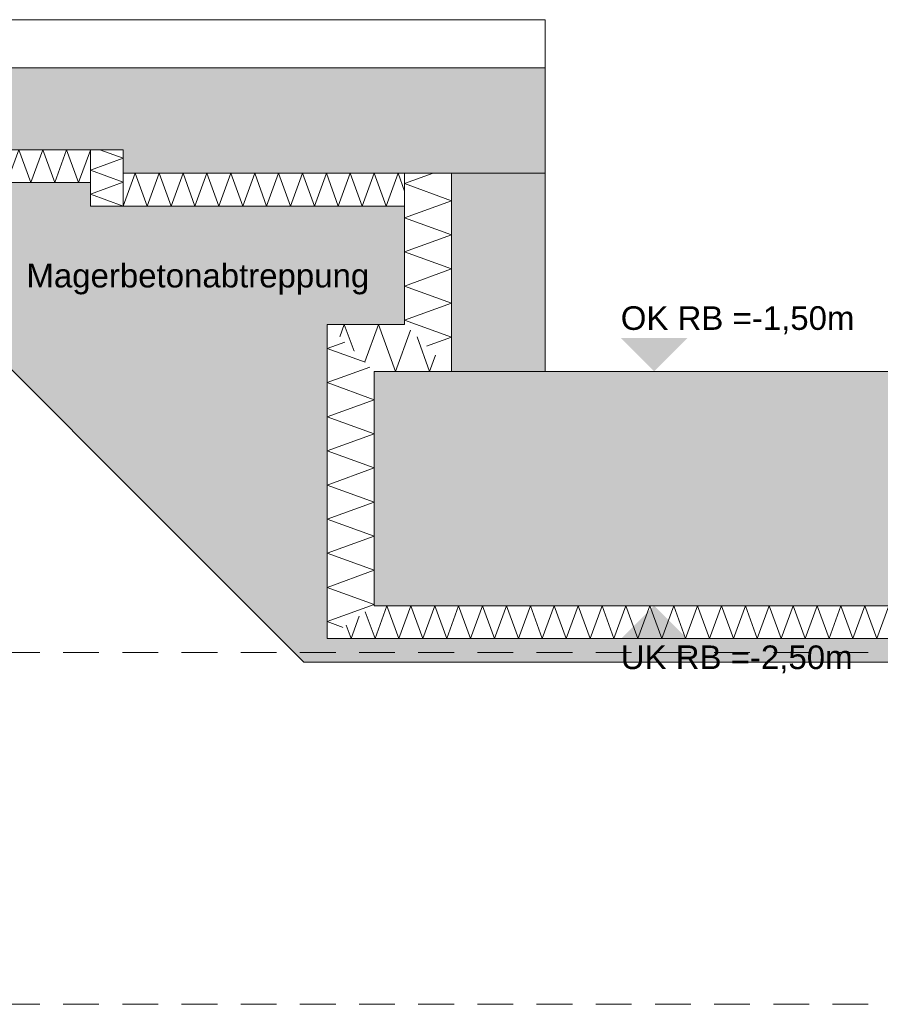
# Model space of a CAD drawing. Header units: metres. Extents: x -273 to 6, y -183 to 13.
# Tile 6 of 141: x -166.21 to -162.54, y -54.78 to -50.58. Entities that reach past the tile are written whole.
import ezdxf

# ---------------------------------------------------------------- set-up
doc = ezdxf.new("R2010")
doc.units = ezdxf.units.M
doc.header["$LTSCALE"] = 0.05
doc.linetypes.add('ISO-02 Strichlinie', pattern=[3.81, 3.048, -0.762])
for name, color, linetype, lineweight, true_color in [('00 -Bauelemente -Dämmung innen', 7, 'Continuous', 9, 0xff7fe6), ('30 -35 Decken- 0 Decken', 7, 'Continuous', 35, 0x00ee00), ('70 -72 Beschriftung- 1 Beschriftung allgemein', 7, 'Continuous', 9, 0xff6633)]:
    doc.layers.add(name, color=color, linetype=linetype, lineweight=lineweight, true_color=true_color)
doc.layers.add('Keine', color=7, linetype='Continuous', lineweight=9)
doc.styles.add('Arial', font='arial.ttf')

# ---------------------------------------------------------------- blocks, each defined once
blk = doc.blocks.new('Gruppe-3236')
at = {"color": 255, "linetype": 'Continuous', "lineweight": 5}
blk.add_wipeout([(-164.296, 35.0712), (-164.296, 35.9162), (-164.496, 35.9162), (-164.496, 35.2712)], dxfattribs=at).dxf.layer = '00 -Bauelemente -Dämmung innen'
blk = doc.blocks.new('Gruppe-3237')
at = {"layer": '00 -Bauelemente -Dämmung innen', "color": 7, "transparency": 33554687, "flags": 128}
blk.add_lwpolyline([(-164.4027, 35.1779), (-164.296, 35.2168), (-164.496, 35.2896), (-164.296, 35.3624), (-164.496, 35.4352), (-164.296, 35.508), (-164.496, 35.5807), (-164.296, 35.6535), (-164.496, 35.7263), (-164.296, 35.7991), (-164.496, 35.8719), (-164.3744, 35.9162)], dxfattribs=at)
blk = doc.blocks.new('Gruppe-3238')
at = {"layer": '00 -Bauelemente -Dämmung innen', "color": 7, "linetype": 'Continuous', "lineweight": 9, "transparency": 33554687}
blk.add_line((-164.496, 35.9162), (-164.496, 35.2712), dxfattribs=at)
blk = doc.blocks.new('Gruppe-3239')
at = {"layer": '00 -Bauelemente -Dämmung innen', "color": 7, "linetype": 'Continuous', "lineweight": 9, "transparency": 33554687}
blk.add_line((-164.296, 35.0712), (-164.296, 35.9162), dxfattribs=at)
blk = doc.blocks.new('Gruppe-3240')
at = {"layer": '00 -Bauelemente -Dämmung innen', "color": 7, "transparency": 33554687}
for name in ['Gruppe-3238', 'Gruppe-3239']:
    blk.add_blockref(name, (0, 0), dxfattribs=at)
blk = doc.blocks.new('Gruppe-3241')
at = {"layer": '00 -Bauelemente -Dämmung innen', "color": 7}
blk.add_blockref('Gruppe-3236', (0, 0), dxfattribs=at)
at = {"layer": '00 -Bauelemente -Dämmung innen', "color": 7, "transparency": 33554687}
for name in ['Gruppe-3237', 'Gruppe-3240']:
    blk.add_blockref(name, (0, 0), dxfattribs=at)
blk = doc.blocks.new('Gruppe-3242')
at = {"layer": '00 -Bauelemente -Dämmung innen', "color": 7, "transparency": 33554687}
blk.add_blockref('Gruppe-3241', (0, 0), dxfattribs=at)
at = {"layer": '00 -Bauelemente -Dämmung innen', "color": 0, "flags": 1}
for tag in ['IFC_UUID', 'instanceID', 'prm0_name', 'prm0_type', 'prm0_value', 'prm1_name', 'prm1_type', 'prm1_value', 'prm2_name', 'prm2_type', 'prm2_value', 'prm3_name', 'prm3_type', 'prm3_value', 'prm4_name', 'prm4_type', 'prm4_value', 'prm5_name', 'prm5_type', 'prm5_value', 'prm6_name', 'prm6_type', 'prm6_value']:
    blk.add_attdef(tag, (-164.496, 35.0712), '', height=0.00018, dxfattribs=at)
blk = doc.blocks.new('Gruppe-3243')
at = {"color": 255, "linetype": 'Continuous', "lineweight": 5}
blk.add_wipeout([(-164.626, 35.0712), (-164.296, 35.0712), (-164.496, 35.2712), (-164.826, 35.2712)], dxfattribs=at).dxf.layer = '00 -Bauelemente -Dämmung innen'
blk = doc.blocks.new('Gruppe-3244')
at = {"layer": '00 -Bauelemente -Dämmung innen', "color": 7, "transparency": 33554687, "flags": 128}
for points in [[(-164.7726, 35.2178), (-164.7532, 35.2712), (-164.7115, 35.1567)], [(-164.6659, 35.1111), (-164.6076, 35.2712), (-164.5348, 35.0712), (-164.4711, 35.2463)], [(-164.3644, 35.1395), (-164.3892, 35.0712), (-164.4426, 35.2178)], [(-164.3644, 35.1395), (-164.3892, 35.0712), (-164.4426, 35.2178)]]:
    blk.add_lwpolyline(points, dxfattribs=at)
blk = doc.blocks.new('Gruppe-3245')
at = {"layer": '00 -Bauelemente -Dämmung innen', "color": 7, "linetype": 'Continuous', "lineweight": 9, "transparency": 33554687}
blk.add_line((-164.496, 35.2712), (-164.826, 35.2712), dxfattribs=at)
blk = doc.blocks.new('Gruppe-3246')
at = {"layer": '00 -Bauelemente -Dämmung innen', "color": 7, "linetype": 'Continuous', "lineweight": 9, "transparency": 33554687}
blk.add_line((-164.626, 35.0712), (-164.296, 35.0712), dxfattribs=at)
blk = doc.blocks.new('Gruppe-3247')
at = {"layer": '00 -Bauelemente -Dämmung innen', "color": 7, "transparency": 33554687}
for name in ['Gruppe-3245', 'Gruppe-3246']:
    blk.add_blockref(name, (0, 0), dxfattribs=at)
blk = doc.blocks.new('Gruppe-3248')
at = {"layer": '00 -Bauelemente -Dämmung innen', "color": 7}
blk.add_blockref('Gruppe-3243', (0, 0), dxfattribs=at)
at = {"layer": '00 -Bauelemente -Dämmung innen', "color": 7, "transparency": 33554687}
for name in ['Gruppe-3247', 'Gruppe-3244']:
    blk.add_blockref(name, (0, 0), dxfattribs=at)
blk = doc.blocks.new('Gruppe-3249')
at = {"layer": '00 -Bauelemente -Dämmung innen', "color": 7, "transparency": 33554687}
blk.add_blockref('Gruppe-3248', (0, 0), dxfattribs=at)
at = {"layer": '00 -Bauelemente -Dämmung innen', "color": 0, "flags": 1}
for tag in ['IFC_UUID', 'instanceID', 'prm0_name', 'prm0_type', 'prm0_value', 'prm1_name', 'prm1_type', 'prm1_value', 'prm2_name', 'prm2_type', 'prm2_value', 'prm3_name', 'prm3_type', 'prm3_value', 'prm4_name', 'prm4_type', 'prm4_value', 'prm5_name', 'prm5_type', 'prm5_value', 'prm6_name', 'prm6_type', 'prm6_value']:
    blk.add_attdef(tag, (-164.826, 35.0712), '', height=0.00018, dxfattribs=at)
blk = doc.blocks.new('Gruppe-3250')
at = {"color": 255, "linetype": 'Continuous', "lineweight": 5}
blk.add_wipeout([(-164.626, 34.0712), (-164.626, 35.0712), (-164.826, 35.2712), (-164.826, 33.9312)], dxfattribs=at).dxf.layer = '00 -Bauelemente -Dämmung innen'
blk = doc.blocks.new('Gruppe-3251')
at = {"layer": '00 -Bauelemente -Dämmung innen', "color": 7, "transparency": 33554687, "flags": 128}
for points in [[(-164.6648, 35.11), (-164.826, 35.1687), (-164.7509, 35.196)], [(-164.6648, 35.11), (-164.826, 35.1687), (-164.7509, 35.196)], [(-164.7576, 33.9791), (-164.826, 34.004), (-164.626, 34.0768), (-164.826, 34.1496), (-164.626, 34.2224), (-164.826, 34.2952), (-164.626, 34.368), (-164.826, 34.4407), (-164.626, 34.5135), (-164.826, 34.5863), (-164.626, 34.6591), (-164.826, 34.7319), (-164.626, 34.8047), (-164.826, 34.8775), (-164.626, 34.9503), (-164.826, 35.0231), (-164.6441, 35.0893)]]:
    blk.add_lwpolyline(points, dxfattribs=at)
blk = doc.blocks.new('Gruppe-3252')
at = {"layer": '00 -Bauelemente -Dämmung innen', "color": 7, "linetype": 'Continuous', "lineweight": 9, "transparency": 33554687}
blk.add_line((-164.826, 35.2712), (-164.826, 33.9312), dxfattribs=at)
blk = doc.blocks.new('Gruppe-3253')
at = {"layer": '00 -Bauelemente -Dämmung innen', "color": 7, "linetype": 'Continuous', "lineweight": 9, "transparency": 33554687}
blk.add_line((-164.626, 34.0712), (-164.626, 35.0712), dxfattribs=at)
blk = doc.blocks.new('Gruppe-3254')
at = {"layer": '00 -Bauelemente -Dämmung innen', "color": 7, "transparency": 33554687}
for name in ['Gruppe-3252', 'Gruppe-3253']:
    blk.add_blockref(name, (0, 0), dxfattribs=at)
blk = doc.blocks.new('Gruppe-3255')
at = {"layer": '00 -Bauelemente -Dämmung innen', "color": 7}
blk.add_blockref('Gruppe-3250', (0, 0), dxfattribs=at)
at = {"layer": '00 -Bauelemente -Dämmung innen', "color": 7, "transparency": 33554687}
for name in ['Gruppe-3254', 'Gruppe-3251']:
    blk.add_blockref(name, (0, 0), dxfattribs=at)
blk = doc.blocks.new('Gruppe-3256')
at = {"layer": '00 -Bauelemente -Dämmung innen', "color": 7, "transparency": 33554687}
blk.add_blockref('Gruppe-3255', (0, 0), dxfattribs=at)
at = {"layer": '00 -Bauelemente -Dämmung innen', "color": 0, "flags": 1}
for tag in ['IFC_UUID', 'instanceID', 'prm0_name', 'prm0_type', 'prm0_value', 'prm1_name', 'prm1_type', 'prm1_value', 'prm2_name', 'prm2_type', 'prm2_value', 'prm3_name', 'prm3_type', 'prm3_value', 'prm4_name', 'prm4_type', 'prm4_value', 'prm5_name', 'prm5_type', 'prm5_value', 'prm6_name', 'prm6_type', 'prm6_value']:
    blk.add_attdef(tag, (-164.826, 33.9312), '', height=0.00018, dxfattribs=at)
blk = doc.blocks.new('Gruppe-3353')
at = {"color": 255, "linetype": 'Continuous', "lineweight": 5}
blk.add_wipeout([(-164.826, 33.9312), (-161.366, 33.9312), (-161.566, 34.0712), (-164.626, 34.0712)], dxfattribs=at).dxf.layer = '00 -Bauelemente -Dämmung innen'
blk = doc.blocks.new('Gruppe-3354')
at = {"layer": '00 -Bauelemente -Dämmung innen', "color": 7, "transparency": 33554687, "flags": 128}
for points in [[(-164.6636, 34.0449), (-164.6222, 33.9312), (-164.5712, 34.0712), (-164.5203, 33.9312), (-164.4693, 34.0712), (-164.4184, 33.9312), (-164.3674, 34.0712), (-164.3164, 33.9312), (-164.2655, 34.0712), (-164.2145, 33.9312), (-164.1636, 34.0712), (-164.1126, 33.9312), (-164.0617, 34.0712), (-164.0107, 33.9312), (-163.9598, 34.0712), (-163.9088, 33.9312), (-163.8578, 34.0712), (-163.8069, 33.9312), (-163.7559, 34.0712), (-163.705, 33.9312), (-163.654, 34.0712), (-163.6031, 33.9312), (-163.5521, 34.0712), (-163.5011, 33.9312), (-163.4502, 34.0712), (-163.3992, 33.9312), (-163.3483, 34.0712), (-163.2973, 33.9312), (-163.2464, 34.0712), (-163.1954, 33.9312), (-163.1445, 34.0712), (-163.0935, 33.9312), (-163.0425, 34.0712), (-162.9916, 33.9312), (-162.9406, 34.0712), (-162.8897, 33.9312), (-162.8387, 34.0712), (-162.7878, 33.9312), (-162.7368, 34.0712), (-162.6859, 33.9312), (-162.6349, 34.0712), (-162.5839, 33.9312), (-162.533, 34.0712), (-162.482, 33.9312), (-162.4311, 34.0712), (-162.3801, 33.9312), (-162.3292, 34.0712), (-162.2782, 33.9312), (-162.2273, 34.0712), (-162.1763, 33.9312), (-162.1253, 34.0712), (-162.0744, 33.9312), (-162.0234, 34.0712), (-161.9725, 33.9312), (-161.9215, 34.0712), (-161.8706, 33.9312), (-161.8196, 34.0712), (-161.7686, 33.9312), (-161.7177, 34.0712), (-161.6667, 33.9312), (-161.6158, 34.0712), (-161.5648, 33.9312), (-161.5245, 34.0421)], [(-164.6892, 34.0269), (-164.7241, 33.9312), (-164.7448, 33.988)], [(-161.4432, 33.9853), (-161.4629, 33.9312), (-161.496, 34.0222)], [(-161.4432, 33.9853), (-161.4629, 33.9312), (-161.496, 34.0222)]]:
    blk.add_lwpolyline(points, dxfattribs=at)
blk = doc.blocks.new('Gruppe-3355')
at = {"layer": '00 -Bauelemente -Dämmung innen', "color": 7, "linetype": 'Continuous', "lineweight": 9, "transparency": 33554687}
blk.add_line((-161.566, 34.0712), (-164.626, 34.0712), dxfattribs=at)
blk = doc.blocks.new('Gruppe-3356')
at = {"layer": '00 -Bauelemente -Dämmung innen', "color": 7, "linetype": 'Continuous', "lineweight": 9, "transparency": 33554687}
blk.add_line((-164.826, 33.9312), (-161.366, 33.9312), dxfattribs=at)
blk = doc.blocks.new('Gruppe-3357')
at = {"layer": '00 -Bauelemente -Dämmung innen', "color": 7, "transparency": 33554687}
for name in ['Gruppe-3355', 'Gruppe-3356']:
    blk.add_blockref(name, (0, 0), dxfattribs=at)
blk = doc.blocks.new('Gruppe-3358')
at = {"layer": '00 -Bauelemente -Dämmung innen', "color": 7}
blk.add_blockref('Gruppe-3353', (0, 0), dxfattribs=at)
at = {"layer": '00 -Bauelemente -Dämmung innen', "color": 7, "transparency": 33554687}
for name in ['Gruppe-3357', 'Gruppe-3354']:
    blk.add_blockref(name, (0, 0), dxfattribs=at)
blk = doc.blocks.new('Gruppe-3359')
at = {"layer": '00 -Bauelemente -Dämmung innen', "color": 7, "transparency": 33554687}
blk.add_blockref('Gruppe-3358', (0, 0), dxfattribs=at)
at = {"layer": '00 -Bauelemente -Dämmung innen', "color": 0, "flags": 1}
for tag in ['IFC_UUID', 'instanceID', 'prm0_name', 'prm0_type', 'prm0_value', 'prm1_name', 'prm1_type', 'prm1_value', 'prm2_name', 'prm2_type', 'prm2_value', 'prm3_name', 'prm3_type', 'prm3_value', 'prm4_name', 'prm4_type', 'prm4_value', 'prm5_name', 'prm5_type', 'prm5_value', 'prm6_name', 'prm6_type', 'prm6_value']:
    blk.add_attdef(tag, (-164.826, 33.9312), '', height=0.00018, dxfattribs=at)
blk = doc.blocks.new('Gruppe-3360')
at = {"color": 255, "linetype": 'Continuous', "lineweight": 5}
blk.add_wipeout([(-167.721, 35.8762), (-165.836, 35.8762), (-165.836, 36.0162), (-167.721, 36.0162)], dxfattribs=at).dxf.layer = '00 -Bauelemente -Dämmung innen'
blk = doc.blocks.new('Gruppe-3361')
at = {"layer": '00 -Bauelemente -Dämmung innen', "color": 7, "transparency": 33554687, "flags": 128}
blk.add_lwpolyline([(-167.721, 35.8762), (-167.67, 36.0162), (-167.6191, 35.8762), (-167.5681, 36.0162), (-167.5172, 35.8762), (-167.4662, 36.0162), (-167.4153, 35.8762), (-167.3643, 36.0162), (-167.3134, 35.8762), (-167.2624, 36.0162), (-167.2114, 35.8762), (-167.1605, 36.0162), (-167.1095, 35.8762), (-167.0586, 36.0162), (-167.0076, 35.8762), (-166.9567, 36.0162), (-166.9057, 35.8762), (-166.8548, 36.0162), (-166.8038, 35.8762), (-166.7528, 36.0162), (-166.7019, 35.8762), (-166.6509, 36.0162), (-166.6, 35.8762), (-166.549, 36.0162), (-166.4981, 35.8762), (-166.4471, 36.0162), (-166.3961, 35.8762), (-166.3452, 36.0162), (-166.2942, 35.8762), (-166.2433, 36.0162), (-166.1923, 35.8762), (-166.1414, 36.0162), (-166.0904, 35.8762), (-166.0395, 36.0162), (-165.9885, 35.8762), (-165.9375, 36.0162), (-165.8866, 35.8762), (-165.836, 36.0152)], dxfattribs=at)
blk = doc.blocks.new('Gruppe-3362')
at = {"layer": '00 -Bauelemente -Dämmung innen', "color": 7, "linetype": 'Continuous', "lineweight": 9, "transparency": 33554687}
blk.add_line((-165.836, 36.0162), (-167.721, 36.0162), dxfattribs=at)
blk = doc.blocks.new('Gruppe-3363')
at = {"layer": '00 -Bauelemente -Dämmung innen', "color": 7, "linetype": 'Continuous', "lineweight": 9, "transparency": 33554687}
blk.add_line((-167.721, 35.8762), (-165.836, 35.8762), dxfattribs=at)
blk = doc.blocks.new('Gruppe-3364')
at = {"layer": '00 -Bauelemente -Dämmung innen', "color": 7, "transparency": 33554687}
for name in ['Gruppe-3362', 'Gruppe-3363']:
    blk.add_blockref(name, (0, 0), dxfattribs=at)
blk = doc.blocks.new('Gruppe-3365')
at = {"layer": '00 -Bauelemente -Dämmung innen', "color": 7}
blk.add_blockref('Gruppe-3360', (0, 0), dxfattribs=at)
at = {"layer": '00 -Bauelemente -Dämmung innen', "color": 7, "transparency": 33554687}
for name in ['Gruppe-3361', 'Gruppe-3364']:
    blk.add_blockref(name, (0, 0), dxfattribs=at)
blk = doc.blocks.new('Gruppe-3366')
at = {"layer": '00 -Bauelemente -Dämmung innen', "color": 7, "transparency": 33554687}
blk.add_blockref('Gruppe-3365', (0, 0), dxfattribs=at)
at = {"layer": '00 -Bauelemente -Dämmung innen', "color": 0, "flags": 1}
for tag in ['IFC_UUID', 'instanceID', 'prm0_name', 'prm0_type', 'prm0_value', 'prm1_name', 'prm1_type', 'prm1_value', 'prm2_name', 'prm2_type', 'prm2_value', 'prm3_name', 'prm3_type', 'prm3_value', 'prm4_name', 'prm4_type', 'prm4_value', 'prm5_name', 'prm5_type', 'prm5_value', 'prm6_name', 'prm6_type', 'prm6_value']:
    blk.add_attdef(tag, (-167.721, 35.8762), '', height=0.00018, dxfattribs=at)
blk = doc.blocks.new('Gruppe-3441')
at = {"color": 255, "linetype": 'Continuous', "lineweight": 5}
blk.add_wipeout([(-165.696, 35.7762), (-165.696, 36.0162), (-165.836, 36.0162), (-165.836, 35.7762)], dxfattribs=at).dxf.layer = '00 -Bauelemente -Dämmung innen'
blk = doc.blocks.new('Gruppe-3442')
at = {"layer": '00 -Bauelemente -Dämmung innen', "color": 7, "transparency": 33554687, "flags": 128}
blk.add_lwpolyline([(-165.696, 35.7762), (-165.836, 35.8271), (-165.696, 35.8781), (-165.836, 35.9291), (-165.696, 35.98), (-165.7954, 36.0162)], dxfattribs=at)
blk = doc.blocks.new('Gruppe-3443')
at = {"layer": '00 -Bauelemente -Dämmung innen', "color": 7, "linetype": 'Continuous', "lineweight": 9, "transparency": 33554687}
blk.add_line((-165.836, 35.7762), (-165.696, 35.7762), dxfattribs=at)
blk = doc.blocks.new('Gruppe-3444')
at = {"layer": '00 -Bauelemente -Dämmung innen', "color": 7, "linetype": 'Continuous', "lineweight": 9, "transparency": 33554687}
blk.add_line((-165.696, 36.0162), (-165.836, 36.0162), dxfattribs=at)
blk = doc.blocks.new('Gruppe-3445')
at = {"layer": '00 -Bauelemente -Dämmung innen', "color": 7, "transparency": 33554687}
for name in ['Gruppe-3444', 'Gruppe-3443']:
    blk.add_blockref(name, (0, 0), dxfattribs=at)
blk = doc.blocks.new('Gruppe-3446')
at = {"layer": '00 -Bauelemente -Dämmung innen', "color": 7, "linetype": 'Continuous', "lineweight": 9, "transparency": 33554687}
blk.add_line((-165.836, 36.0162), (-165.836, 35.7762), dxfattribs=at)
blk = doc.blocks.new('Gruppe-3447')
at = {"layer": '00 -Bauelemente -Dämmung innen', "color": 7, "linetype": 'Continuous', "lineweight": 9, "transparency": 33554687}
blk.add_line((-165.696, 35.7762), (-165.696, 36.0162), dxfattribs=at)
blk = doc.blocks.new('Gruppe-3448')
at = {"layer": '00 -Bauelemente -Dämmung innen', "color": 7, "transparency": 33554687}
for name in ['Gruppe-3446', 'Gruppe-3447']:
    blk.add_blockref(name, (0, 0), dxfattribs=at)
blk = doc.blocks.new('Gruppe-3449')
at = {"layer": '00 -Bauelemente -Dämmung innen', "color": 7}
blk.add_blockref('Gruppe-3441', (0, 0), dxfattribs=at)
at = {"layer": '00 -Bauelemente -Dämmung innen', "color": 7, "transparency": 33554687}
for name in ['Gruppe-3442', 'Gruppe-3445', 'Gruppe-3448']:
    blk.add_blockref(name, (0, 0), dxfattribs=at)
blk = doc.blocks.new('Gruppe-3450')
at = {"layer": '00 -Bauelemente -Dämmung innen', "color": 7, "transparency": 33554687}
blk.add_blockref('Gruppe-3449', (0, 0), dxfattribs=at)
at = {"layer": '00 -Bauelemente -Dämmung innen', "color": 0, "flags": 1}
for tag in ['IFC_UUID', 'instanceID', 'prm0_name', 'prm0_type', 'prm0_value', 'prm1_name', 'prm1_type', 'prm1_value', 'prm2_name', 'prm2_type', 'prm2_value', 'prm3_name', 'prm3_type', 'prm3_value', 'prm4_name', 'prm4_type', 'prm4_value', 'prm5_name', 'prm5_type', 'prm5_value', 'prm6_name', 'prm6_type', 'prm6_value']:
    blk.add_attdef(tag, (-165.836, 35.7762), '', height=0.00018, dxfattribs=at)
blk = doc.blocks.new('Gruppe-3451')
at = {"color": 255, "linetype": 'Continuous', "lineweight": 5}
blk.add_wipeout([(-165.696, 35.7762), (-164.496, 35.7762), (-164.496, 35.9162), (-165.696, 35.9162)], dxfattribs=at).dxf.layer = '00 -Bauelemente -Dämmung innen'
blk = doc.blocks.new('Gruppe-3452')
at = {"layer": '00 -Bauelemente -Dämmung innen', "color": 7, "transparency": 33554687, "flags": 128}
blk.add_lwpolyline([(-165.696, 35.7762), (-165.645, 35.9162), (-165.5941, 35.7762), (-165.5431, 35.9162), (-165.4922, 35.7762), (-165.4412, 35.9162), (-165.3903, 35.7762), (-165.3393, 35.9162), (-165.2883, 35.7762), (-165.2374, 35.9162), (-165.1864, 35.7762), (-165.1355, 35.9162), (-165.0845, 35.7762), (-165.0336, 35.9162), (-164.9826, 35.7762), (-164.9317, 35.9162), (-164.8807, 35.7762), (-164.8297, 35.9162), (-164.7788, 35.7762), (-164.7278, 35.9162), (-164.6769, 35.7762), (-164.6259, 35.9162), (-164.575, 35.7762), (-164.524, 35.9162), (-164.496, 35.8392)], dxfattribs=at)
blk = doc.blocks.new('Gruppe-3453')
at = {"layer": '00 -Bauelemente -Dämmung innen', "color": 7, "linetype": 'Continuous', "lineweight": 9, "transparency": 33554687}
blk.add_line((-165.696, 35.9162), (-165.696, 35.7762), dxfattribs=at)
blk = doc.blocks.new('Gruppe-3454')
at = {"layer": '00 -Bauelemente -Dämmung innen', "color": 7, "linetype": 'Continuous', "lineweight": 9, "transparency": 33554687}
blk.add_line((-164.496, 35.7762), (-164.496, 35.9162), dxfattribs=at)
blk = doc.blocks.new('Gruppe-3455')
at = {"layer": '00 -Bauelemente -Dämmung innen', "color": 7, "transparency": 33554687}
for name in ['Gruppe-3453', 'Gruppe-3454']:
    blk.add_blockref(name, (0, 0), dxfattribs=at)
blk = doc.blocks.new('Gruppe-3456')
at = {"layer": '00 -Bauelemente -Dämmung innen', "color": 7, "linetype": 'Continuous', "lineweight": 9, "transparency": 33554687}
blk.add_line((-164.496, 35.9162), (-165.696, 35.9162), dxfattribs=at)
blk = doc.blocks.new('Gruppe-3457')
at = {"layer": '00 -Bauelemente -Dämmung innen', "color": 7, "linetype": 'Continuous', "lineweight": 9, "transparency": 33554687}
blk.add_line((-165.696, 35.7762), (-164.496, 35.7762), dxfattribs=at)
blk = doc.blocks.new('Gruppe-3458')
at = {"layer": '00 -Bauelemente -Dämmung innen', "color": 7, "transparency": 33554687}
for name in ['Gruppe-3456', 'Gruppe-3457']:
    blk.add_blockref(name, (0, 0), dxfattribs=at)
blk = doc.blocks.new('Gruppe-3459')
at = {"layer": '00 -Bauelemente -Dämmung innen', "color": 7}
blk.add_blockref('Gruppe-3451', (0, 0), dxfattribs=at)
at = {"layer": '00 -Bauelemente -Dämmung innen', "color": 7, "transparency": 33554687}
for name in ['Gruppe-3452', 'Gruppe-3455', 'Gruppe-3458']:
    blk.add_blockref(name, (0, 0), dxfattribs=at)
blk = doc.blocks.new('Gruppe-3460')
at = {"layer": '00 -Bauelemente -Dämmung innen', "color": 7, "transparency": 33554687}
blk.add_blockref('Gruppe-3459', (0, 0), dxfattribs=at)
at = {"layer": '00 -Bauelemente -Dämmung innen', "color": 0, "flags": 1}
for tag in ['IFC_UUID', 'instanceID', 'prm0_name', 'prm0_type', 'prm0_value', 'prm1_name', 'prm1_type', 'prm1_value', 'prm2_name', 'prm2_type', 'prm2_value', 'prm3_name', 'prm3_type', 'prm3_value', 'prm4_name', 'prm4_type', 'prm4_value', 'prm5_name', 'prm5_type', 'prm5_value', 'prm6_name', 'prm6_type', 'prm6_value']:
    blk.add_attdef(tag, (-165.696, 35.7762), '', height=0.00018, dxfattribs=at)
blk = doc.blocks.new('Gruppe-3483')
at = {"color": 255, "linetype": 'Continuous', "lineweight": 9}
for points in [[(-163.89599996, 36.57119107), (-167.78099996, 36.57119107), (-167.78099996, 36.36619107), (-163.89599996, 36.36619107)], [(-153.72099996, 36.04619107), (-153.72099996, 36.11619107), (-159.62099996, 36.11619107), (-159.62099996, 35.36619107), (-160.82099996, 35.36619107), (-160.82099996, 36.11619107), (-161.69599996, 36.11619107), (-161.69599996, 35.27119107), (-161.36599996, 35.27119107), (-161.36599996, 33.93119107), (-164.82599996, 33.93119107), (-164.82599996, 35.27119107), (-164.49599996, 35.27119107), (-164.49599996, 35.77619107), (-165.83599318, 35.77619107), (-165.83599318, 35.87619107), (-167.72099996, 35.87619107), (-167.72099996, 35.80619107), (-166.90099996, 35.80619107), (-164.92599996, 33.83119107), (-161.28357356, 33.83119107), (-159.52099996, 33.83119107), (-159.52099996, 35.26619107), (-159.53857356, 35.26619107), (-158.75857356, 36.04619107)]]:
    blk.add_wipeout(points, dxfattribs=at).dxf.layer = '30 -35 Decken- 0 Decken'
at = {"layer": '30 -35 Decken- 0 Decken', "linetype": 'Continuous', "lineweight": 9}
h = blk.add_hatch(dxfattribs=at)
h.set_pattern_fill('5_Beton unbewehrt', style=0, pattern_type=2)
h.set_pattern_definition([(-135, (0, 0), (0.035355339, -0.035355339), [0.084852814, -0.056568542])])
h.paths.add_polyline_path([(-153.72099996, 36.04619107), (-153.72099996, 36.11619107), (-159.62099996, 36.11619107), (-159.62099996, 35.36619107), (-160.82099996, 35.36619107), (-160.82099996, 36.11619107), (-161.69599996, 36.11619107), (-161.69599996, 35.27119107), (-161.36599996, 35.27119107), (-161.36599996, 33.93119107), (-164.82599996, 33.93119107), (-164.82599996, 35.27119107), (-164.49599996, 35.27119107), (-164.49599996, 35.77619107), (-165.83599318, 35.77619107), (-165.83599318, 35.87619107), (-167.72099996, 35.87619107), (-167.72099996, 35.80619107), (-166.90099996, 35.80619107), (-164.92599996, 33.83119107), (-161.28357356, 33.83119107), (-159.52099996, 33.83119107), (-159.52099996, 35.26619107), (-159.53857356, 35.26619107), (-158.75857356, 36.04619107)])
at = {"layer": '30 -35 Decken- 0 Decken', "color": 7, "linetype": 'Continuous', "lineweight": 9, "flags": 128}
blk.add_lwpolyline([(-163.89599996, 36.57119107), (-167.78099996, 36.57119107), (-167.78099996, 36.36619107), (-163.89599996, 36.36619107)], close=True, dxfattribs=at)
blk.add_lwpolyline([(-161.36599996, 33.93119107), (-164.82599996, 33.93119107), (-164.82599996, 35.27119107), (-164.49599996, 35.27119107), (-164.49599996, 35.77619107), (-165.83599318, 35.77619107), (-165.83599318, 35.87619107), (-167.72099996, 35.87619107), (-167.72099996, 35.80619107), (-166.90099996, 35.80619107), (-164.92599996, 33.83119107), (-161.28357356, 33.83119107)], dxfattribs=at)
at = {"layer": '30 -35 Decken- 0 Decken', "color": 7, "linetype": 'Continuous', "lineweight": 9}
blk.add_solid([(-163.43183257, 35.07119107), (-163.57409691, 35.21345541), (-163.28956824, 35.21345541)], dxfattribs=at)
at = {"layer": '30 -35 Decken- 0 Decken', "color": 7, "char_height": 0.1006886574, "attachment_point": 1, "line_spacing_factor": 0.970891, "style": 'Arial'}
for s, insert in [('OK RB =-1,50m', (-163.57409691, 35.34871629)), ('UK RB =-2,50m', (-163.57409691, 33.90190984))]:
    blk.add_mtext(s, dxfattribs=dict(at, insert=insert))
at = {"layer": '00 -Bauelemente -Dämmung innen', "color": 7}
for name in ['Gruppe-3366', 'Gruppe-3242']:
    blk.add_blockref(name, (0, 0), dxfattribs=at)
blk.add_blockref('Gruppe-3249', (0, 0), dxfattribs=at)
blk.add_blockref('Gruppe-3256', (0, 0), dxfattribs=at)
blk.add_blockref('Gruppe-3359', (0, 0), dxfattribs=at)
at = {"layer": '30 -35 Decken- 0 Decken', "color": 7, "linetype": 'Continuous', "lineweight": 9}
blk.add_solid([(-163.43183257, 34.07119107), (-163.57409691, 33.92892674), (-163.28956824, 33.92892674)], dxfattribs=at)
at = {"color": 255, "linetype": 'Continuous', "lineweight": 9}
blk.add_wipeout([(-167.72099996, 35.36619107), (-167.72099996, 36.01619107), (-165.69599318, 36.01619107), (-165.69599318, 35.91619107), (-164.29599996, 35.91619107), (-164.29599996, 35.07119107), (-164.62599996, 35.07119107), (-164.62599996, 34.07119107), (-161.56599996, 34.07119107), (-161.56599996, 35.07119107), (-161.89599996, 35.07119107), (-161.89599996, 36.11619107), (-160.82099996, 36.11619107), (-160.82099996, 35.36619107), (-159.62099996, 35.36619107), (-159.62099996, 36.11619107), (-153.72099996, 36.11619107), (-153.72099996, 35.36619107), (-151.52099996, 35.36619107), (-151.52099996, 36.11619107), (-146.12099996, 36.11619107), (-146.12099996, 35.36619107), (-143.92099996, 35.36619107), (-143.92099996, 36.11619107), (-138.52099996, 36.11619107), (-138.52099996, 35.36619107), (-136.32099996, 35.36619107), (-136.32099996, 36.11619107), (-130.92099996, 36.11619107), (-130.92099996, 35.36619107), (-128.72099996, 35.36619107), (-128.72099996, 36.11619107), (-123.32099996, 36.11619107), (-123.32099996, 35.36619107), (-121.12099996, 35.36619107), (-121.12099996, 36.11619107), (-115.72099996, 36.11619107), (-115.72099996, 35.36619107), (-113.52099996, 35.36619107), (-113.52099996, 36.11619107), (-108.12099996, 36.11619107), (-108.12099996, 35.36619107), (-105.92099996, 35.36619107), (-105.92099996, 36.11619107), (-101.74599996, 36.11619107), (-101.74599996, 35.07119107), (-102.09599996, 35.07119107), (-102.09599996, 34.07119107), (-98.82099996, 34.07119107), (-98.82099996, 36.11619107), (-94.92099996, 36.11619107), (-94.92099996, 35.36619107), (-93.72099996, 35.36619107), (-93.72099996, 36.11619107), (-92.67099996, 36.11619107), (-92.67099996, 35.36619107), (-89.67099996, 35.36619107), (-89.67099996, 36.11619107), (-84.42099996, 36.11619107), (-84.42099996, 35.36619107), (-80.75599996, 35.36619107), (-80.75599996, 36.11619107), (-76.34599996, 36.11619107), (-76.34599996, 36.01619107), (-75.42099996, 36.01619107), (-75.42099996, 35.36619107), (-73.92099996, 35.36619107), (-73.92099996, 36.01619107), (-68.62099996, 36.01619107), (-68.62099996, 35.36619107), (-64.22099996, 35.36619107), (-64.22099996, 36.01619107), (-60.37099996, 36.01619107), (-60.37099996, 35.36619107), (-55.97099996, 35.36619107), (-55.97099996, 36.01619107), (-50.19599996, 36.01619107), (-50.19599996, 34.55619107), (-29.02099996, 34.55619107), (-29.02099996, 36.01619107), (-26.37099996, 36.01619107), (-26.37099996, 35.91619107), (-25.92099996, 35.91619107), (-25.92099996, 35.36619107), (-24.42099996, 35.36619107), (-24.42099996, 36.11619107), (-24.97099996, 36.11619107), (-24.97099996, 36.36619107), (-29.42099996, 36.36619107), (-29.42099996, 35.15619107), (-49.79599996, 35.15619107), (-49.79599996, 36.36619107), (-99.54599996, 36.36619107), (-99.54599996, 35.07119107), (-101.34599996, 35.07119107), (-101.34599996, 36.36619107), (-162.29599996, 36.36619107), (-162.29599996, 35.07119107), (-163.89599996, 35.07119107), (-163.89599996, 36.36619107), (-168.02099996, 36.36619107), (-168.02099996, 35.36619107)], dxfattribs=at).dxf.layer = '30 -35 Decken- 0 Decken'
at = {"layer": '30 -35 Decken- 0 Decken', "linetype": 'Continuous', "lineweight": 9}
h = blk.add_hatch(dxfattribs=at)
h.set_pattern_fill('Stahlbeton1  SRF', style=0, pattern_type=2)
h.set_pattern_definition([(45, (0, 0), (0.07071068, -0.07071068), []), (45, (0.03536, -0.03536), (0.07071068, -0.07071068), [0.075, -0.05])])
h.paths.add_polyline_path([(-167.72099996, 35.36619107), (-167.72099996, 36.01619107), (-165.69599318, 36.01619107), (-165.69599318, 35.91619107), (-164.29599996, 35.91619107), (-164.29599996, 35.07119107), (-164.62599996, 35.07119107), (-164.62599996, 34.07119107), (-161.56599996, 34.07119107), (-161.56599996, 35.07119107), (-161.89599996, 35.07119107), (-161.89599996, 36.11619107), (-160.82099996, 36.11619107), (-160.82099996, 35.36619107), (-159.62099996, 35.36619107), (-159.62099996, 36.11619107), (-153.72099996, 36.11619107), (-153.72099996, 35.36619107), (-151.52099996, 35.36619107), (-151.52099996, 36.11619107), (-146.12099996, 36.11619107), (-146.12099996, 35.36619107), (-143.92099996, 35.36619107), (-143.92099996, 36.11619107), (-138.52099996, 36.11619107), (-138.52099996, 35.36619107), (-136.32099996, 35.36619107), (-136.32099996, 36.11619107), (-130.92099996, 36.11619107), (-130.92099996, 35.36619107), (-128.72099996, 35.36619107), (-128.72099996, 36.11619107), (-123.32099996, 36.11619107), (-123.32099996, 35.36619107), (-121.12099996, 35.36619107), (-121.12099996, 36.11619107), (-115.72099996, 36.11619107), (-115.72099996, 35.36619107), (-113.52099996, 35.36619107), (-113.52099996, 36.11619107), (-108.12099996, 36.11619107), (-108.12099996, 35.36619107), (-105.92099996, 35.36619107), (-105.92099996, 36.11619107), (-101.74599996, 36.11619107), (-101.74599996, 35.07119107), (-102.09599996, 35.07119107), (-102.09599996, 34.07119107), (-98.82099996, 34.07119107), (-98.82099996, 36.11619107), (-94.92099996, 36.11619107), (-94.92099996, 35.36619107), (-93.72099996, 35.36619107), (-93.72099996, 36.11619107), (-92.67099996, 36.11619107), (-92.67099996, 35.36619107), (-89.67099996, 35.36619107), (-89.67099996, 36.11619107), (-84.42099996, 36.11619107), (-84.42099996, 35.36619107), (-80.75599996, 35.36619107), (-80.75599996, 36.11619107), (-76.34599996, 36.11619107), (-76.34599996, 36.01619107), (-75.42099996, 36.01619107), (-75.42099996, 35.36619107), (-73.92099996, 35.36619107), (-73.92099996, 36.01619107), (-68.62099996, 36.01619107), (-68.62099996, 35.36619107), (-64.22099996, 35.36619107), (-64.22099996, 36.01619107), (-60.37099996, 36.01619107), (-60.37099996, 35.36619107), (-55.97099996, 35.36619107), (-55.97099996, 36.01619107), (-50.19599996, 36.01619107), (-50.19599996, 34.55619107), (-29.02099996, 34.55619107), (-29.02099996, 36.01619107), (-26.37099996, 36.01619107), (-26.37099996, 35.91619107), (-25.92099996, 35.91619107), (-25.92099996, 35.36619107), (-24.42099996, 35.36619107), (-24.42099996, 36.11619107), (-24.97099996, 36.11619107), (-24.97099996, 36.36619107), (-29.42099996, 36.36619107), (-29.42099996, 35.15619107), (-49.79599996, 35.15619107), (-49.79599996, 36.36619107), (-99.54599996, 36.36619107), (-99.54599996, 35.07119107), (-101.34599996, 35.07119107), (-101.34599996, 36.36619107), (-162.29599996, 36.36619107), (-162.29599996, 35.07119107), (-163.89599996, 35.07119107), (-163.89599996, 36.36619107), (-168.02099996, 36.36619107), (-168.02099996, 35.36619107)])
at = {"layer": '30 -35 Decken- 0 Decken', "color": 7, "linetype": 'Continuous', "lineweight": 9}
for p, q in [((-164.29599996, 35.91619107), (-163.89599996, 35.91619107)), ((-164.29599996, 35.07119107), (-163.89599996, 35.07119107))]:
    blk.add_line(p, q, dxfattribs=at)
at = {"layer": '30 -35 Decken- 0 Decken', "color": 7, "linetype": 'Continuous', "lineweight": 9, "flags": 128}
blk.add_lwpolyline([(-162.29599996, 35.07119107), (-163.89599996, 35.07119107), (-163.89599996, 36.36619107), (-168.02099996, 36.36619107), (-168.02099996, 35.36619107), (-167.72099996, 35.36619107), (-167.72099996, 36.01619107), (-165.69599318, 36.01619107), (-165.69599318, 35.91619107), (-164.29599996, 35.91619107), (-164.29599996, 35.07119107), (-164.62599996, 35.07119107), (-164.62599996, 34.07119107), (-161.56599996, 34.07119107)], dxfattribs=at)
at = {"layer": '30 -35 Decken- 0 Decken', "color": 7, "insert": (-166.10915478, 35.52979994), "char_height": 0.1006886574, "attachment_point": 1, "line_spacing_factor": 0.970891, "style": 'Arial'}
blk.add_mtext('Magerbetonabtreppung', dxfattribs=at)
at = {"layer": '00 -Bauelemente -Dämmung innen', "color": 7}
blk.add_blockref('Gruppe-3450', (0, 0), dxfattribs=at)
blk.add_blockref('Gruppe-3460', (0, 0), dxfattribs=at)
blk = doc.blocks.new('_FU_2D LP9 (3D)')
at = {"layer": '30 -35 Decken- 0 Decken', "color": 7}
blk.add_blockref('Gruppe-3483', (0, 0), dxfattribs=at)
at = {"layer": '70 -72 Beschriftung- 1 Beschriftung allgemein', "linetype": 'ISO-02 Strichlinie'}
for p, q in [((-183.8724, 33.8712), (1.1339, 33.8712)), ((-183.8724, 32.3712), (1.1339, 32.3712))]:
    blk.add_line(p, q, dxfattribs=at)

msp = doc.modelspace()

# ---------------------------------------------------------------- block references
at = {"layer": 'Keine', "color": 1}
msp.add_blockref('_FU_2D LP9 (3D)', (-0.071, -87.1545), dxfattribs=at)

doc.saveas('drawing.dxf')
